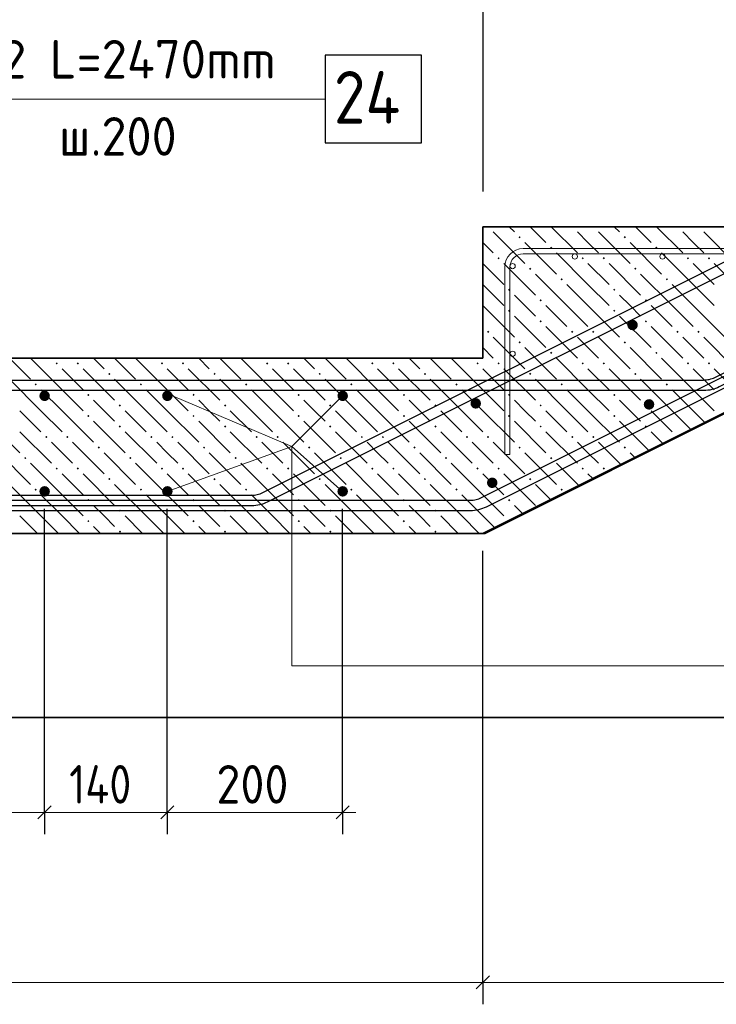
# Model space of a CAD drawing. Header units: millimetres. Extents: x 0 to 21000, y -5 to 14850.
# Tile 9 of 28: x 5296 to 7283, y 6385 to 9193. Entities that reach past the tile are written whole.
import ezdxf

# ---------------------------------------------------------------- set-up
doc = ezdxf.new("R2010")
doc.units = ezdxf.units.MM
for name, color, linetype, lineweight in [('Standard', 7, 'Continuous', 25), ('Лестница', 7, 'Continuous', 25), ('Обрамление П-обр. равн.', 7, 'Continuous', 25), ('Обрамление проемов стержнями', 7, 'Continuous', 25), ('Позиционная метка линия выноска', 7, 'Continuous', 13), ('Размерная линия_ общее', 7, 'Continuous', 13), ('Фоновоя арматура Х1', 7, 'Continuous', 25)]:
    doc.layers.add(name, color=color, linetype=linetype, lineweight=lineweight)
doc.layers.add('ЖБ Лестница', color=7, linetype='Continuous', lineweight=25, true_color=0xe0e0ff)
doc.styles.add('ISOCPEUR', font='txt')

msp = doc.modelspace()

# ---------------------------------------------------------------- hatches: boundary and pattern name
at = {"linetype": 'Continuous', "lineweight": 25, "transparency": 33554687}
for points in [[(5732.3, 8120.3), (5731.1, 8126), (5727.9, 8130.9), (5723, 8134.2), (5717.3, 8135.3), (5711.5, 8134.2), (5706.7, 8130.9), (5703.4, 8126), (5702.3, 8120.3), (5703.4, 8114.6), (5706.7, 8109.7), (5711.5, 8106.5), (5717.3, 8105.3), (5723, 8106.5), (5727.9, 8109.7), (5731.1, 8114.6)], [(6232.3, 8120.3), (6231.1, 8126), (6227.9, 8130.9), (6223, 8134.2), (6217.3, 8135.3), (6211.5, 8134.2), (6206.7, 8130.9), (6203.4, 8126), (6202.3, 8120.3), (6203.4, 8114.6), (6206.7, 8109.7), (6211.5, 8106.5), (6217.3, 8105.3), (6223, 8106.5), (6227.9, 8109.7), (6231.1, 8114.6)], [(5732.3, 7847.8), (5731.1, 7853.5), (5727.9, 7858.4), (5723, 7861.7), (5717.3, 7862.8), (5711.5, 7861.7), (5706.7, 7858.4), (5703.4, 7853.5), (5702.3, 7847.8), (5703.4, 7842.1), (5706.7, 7837.2), (5711.5, 7834), (5717.3, 7832.8), (5723, 7834), (5727.9, 7837.2), (5731.1, 7842.1)], [(6232.3, 7847.8), (6231.1, 7853.5), (6227.9, 7858.4), (6223, 7861.7), (6217.3, 7862.8), (6211.5, 7861.7), (6206.7, 7858.4), (6203.4, 7853.5), (6202.3, 7847.8), (6203.4, 7842.1), (6206.7, 7837.2), (6211.5, 7834), (6217.3, 7832.8), (6223, 7834), (6227.9, 7837.2), (6231.1, 7842.1)]]:
    msp.add_hatch(color=7, dxfattribs=at).paths.add_polyline_path(points)
at = {"layer": 'ЖБ Лестница', "linetype": 'Continuous', "lineweight": 18, "transparency": 33554687}
for points in [[(6628.6, 8602.8), (6635.1, 8602.8), (6631.8, 8599.6)], [(6868.6, 8602.8), (6875.1, 8602.8), (6871.8, 8599.6)], [(6928.6, 8602.8), (6935.1, 8602.8), (6931.8, 8599.6)], [(7168.6, 8602.8), (7175.1, 8602.8), (7171.8, 8599.6)], [(7228.6, 8602.8), (7235.1, 8602.8), (7231.8, 8599.6)], [(6718.6, 8572.8), (6721.8, 8576.1), (6725.1, 8572.8), (6721.8, 8569.6)], [(7018.6, 8572.8), (7021.8, 8576.1), (7025.1, 8572.8), (7021.8, 8569.6)], [(6808.6, 8542.8), (6811.8, 8546.1), (6815.1, 8542.8), (6811.8, 8539.6)], [(7108.6, 8542.8), (7111.8, 8546.1), (7115.1, 8542.8), (7111.8, 8539.6)], [(6658.6, 8512.8), (6661.8, 8516.1), (6665.1, 8512.8), (6661.8, 8509.6)], [(6898.6, 8512.8), (6901.8, 8516.1), (6905.1, 8512.8), (6901.8, 8509.6)], [(6958.6, 8512.8), (6961.8, 8516.1), (6965.1, 8512.8), (6961.8, 8509.6)], [(7198.6, 8512.8), (7201.8, 8516.1), (7205.1, 8512.8), (7201.8, 8509.6)], [(7258.6, 8512.8), (7261.8, 8516.1), (7265.1, 8512.8), (7261.8, 8509.6)], [(6748.6, 8482.8), (6751.8, 8486.1), (6755.1, 8482.8), (6751.8, 8479.6)], [(7048.6, 8482.8), (7051.8, 8486.1), (7055.1, 8482.8), (7051.8, 8479.6)], [(6838.6, 8452.8), (6841.8, 8456.1), (6845.1, 8452.8), (6841.8, 8449.6)], [(7138.6, 8452.8), (7141.8, 8456.1), (7145.1, 8452.8), (7141.8, 8449.6)], [(6688.6, 8422.8), (6691.8, 8426.1), (6695.1, 8422.8), (6691.8, 8419.6)], [(6988.6, 8422.8), (6991.8, 8426.1), (6995.1, 8422.8), (6991.8, 8419.6)], [(6778.6, 8392.8), (6781.8, 8396.1), (6785.1, 8392.8), (6781.8, 8389.6)], [(7078.6, 8392.8), (7081.8, 8396.1), (7085.1, 8392.8), (7081.8, 8389.6)], [(6688.6, 8362.8), (6691.8, 8366.1), (6695.1, 8362.8), (6691.8, 8359.6)], [(6988.6, 8362.8), (6991.8, 8366.1), (6995.1, 8362.8), (6991.8, 8359.6)], [(6778.6, 8332.8), (6781.8, 8336.1), (6785.1, 8332.8), (6781.8, 8329.6)], [(7078.6, 8332.8), (7081.8, 8336.1), (7085.1, 8332.8), (7081.8, 8329.6)], [(6628.6, 8302.8), (6631.8, 8306.1), (6635.1, 8302.8), (6631.8, 8299.6)], [(6868.6, 8302.8), (6871.8, 8306.1), (6875.1, 8302.8), (6871.8, 8299.6)], [(6928.6, 8302.8), (6931.8, 8306.1), (6935.1, 8302.8), (6931.8, 8299.6)], [(7168.6, 8302.8), (7171.8, 8306.1), (7175.1, 8302.8), (7171.8, 8299.6)], [(7228.6, 8302.8), (7231.8, 8306.1), (7235.1, 8302.8), (7231.8, 8299.6)], [(6718.6, 8272.8), (6721.8, 8276.1), (6725.1, 8272.8), (6721.8, 8269.6)], [(7018.6, 8272.8), (7021.8, 8276.1), (7025.1, 8272.8), (7021.8, 8269.6)], [(6808.6, 8242.8), (6811.8, 8246.1), (6815.1, 8242.8), (6811.8, 8239.6)], [(7108.6, 8242.8), (7111.8, 8246.1), (7115.1, 8242.8), (7111.8, 8239.6)], [(5398.6, 8212.8), (5401.8, 8216.1), (5405.1, 8212.8), (5401.8, 8209.6)], [(5458.6, 8212.8), (5461.8, 8216.1), (5465.1, 8212.8), (5461.8, 8209.6)], [(5698.6, 8212.8), (5701.8, 8216.1), (5705.1, 8212.8), (5701.8, 8209.6)], [(5758.6, 8212.8), (5761.8, 8216.1), (5765.1, 8212.8), (5761.8, 8209.6)], [(5998.6, 8212.8), (6001.8, 8216.1), (6005.1, 8212.8), (6001.8, 8209.6)], [(6058.6, 8212.8), (6061.8, 8216.1), (6065.1, 8212.8), (6061.8, 8209.6)], [(6298.6, 8212.8), (6301.8, 8216.1), (6305.1, 8212.8), (6301.8, 8209.6)], [(6358.6, 8212.8), (6361.8, 8216.1), (6365.1, 8212.8), (6361.8, 8209.6)], [(6598.6, 8212.8), (6601.8, 8216.1), (6605.1, 8212.8), (6601.8, 8209.6)], [(6658.6, 8212.8), (6661.8, 8216.1), (6665.1, 8212.8), (6661.8, 8209.6)], [(6898.6, 8212.8), (6901.8, 8216.1), (6905.1, 8212.8), (6901.8, 8209.6)], [(6958.6, 8212.8), (6961.8, 8216.1), (6965.1, 8212.8), (6961.8, 8209.6)], [(7198.6, 8212.8), (7201.8, 8216.1), (7205.1, 8212.8), (7201.8, 8209.6)], [(7258.6, 8212.8), (7261.8, 8216.1), (7265.1, 8212.8), (7261.8, 8209.6)], [(5548.6, 8182.8), (5551.8, 8186.1), (5555.1, 8182.8), (5551.8, 8179.6)], [(5848.6, 8182.8), (5851.8, 8186.1), (5855.1, 8182.8), (5851.8, 8179.6)], [(6148.6, 8182.8), (6151.8, 8186.1), (6155.1, 8182.8), (6151.8, 8179.6)], [(6448.6, 8182.8), (6451.8, 8186.1), (6455.1, 8182.8), (6451.8, 8179.6)], [(6748.6, 8182.8), (6751.8, 8186.1), (6755.1, 8182.8), (6751.8, 8179.6)], [(7048.6, 8182.8), (7051.8, 8186.1), (7055.1, 8182.8), (7051.8, 8179.6)], [(5338.6, 8152.8), (5341.8, 8156.1), (5345.1, 8152.8), (5341.8, 8149.6)], [(5638.6, 8152.8), (5641.8, 8156.1), (5645.1, 8152.8), (5641.8, 8149.6)], [(5938.6, 8152.8), (5941.8, 8156.1), (5945.1, 8152.8), (5941.8, 8149.6)], [(6238.6, 8152.8), (6241.8, 8156.1), (6245.1, 8152.8), (6241.8, 8149.6)], [(6538.6, 8152.8), (6541.8, 8156.1), (6545.1, 8152.8), (6541.8, 8149.6)], [(6838.6, 8152.8), (6841.8, 8156.1), (6845.1, 8152.8), (6841.8, 8149.6)], [(7138.6, 8152.8), (7141.8, 8156.1), (7145.1, 8152.8), (7141.8, 8149.6)], [(5488.6, 8122.8), (5491.8, 8126.1), (5495.1, 8122.8), (5491.8, 8119.6)], [(5788.6, 8122.8), (5791.8, 8126.1), (5795.1, 8122.8), (5791.8, 8119.6)], [(6088.6, 8122.8), (6091.8, 8126.1), (6095.1, 8122.8), (6091.8, 8119.6)], [(6388.6, 8122.8), (6391.8, 8126.1), (6395.1, 8122.8), (6391.8, 8119.6)], [(6688.6, 8122.8), (6691.8, 8126.1), (6695.1, 8122.8), (6691.8, 8119.6)], [(6988.6, 8122.8), (6991.8, 8126.1), (6995.1, 8122.8), (6991.8, 8119.6)], [(5578.6, 8092.8), (5581.8, 8096.1), (5585.1, 8092.8), (5581.8, 8089.6)], [(5878.6, 8092.8), (5881.8, 8096.1), (5885.1, 8092.8), (5881.8, 8089.6)], [(6178.6, 8092.8), (6181.8, 8096.1), (6185.1, 8092.8), (6181.8, 8089.6)], [(6478.6, 8092.8), (6481.8, 8096.1), (6485.1, 8092.8), (6481.8, 8089.6)], [(6778.6, 8092.8), (6781.8, 8096.1), (6785.1, 8092.8), (6781.8, 8089.6)], [(7078.6, 8092.8), (7081.8, 8096.1), (7085.1, 8092.8), (7081.8, 8089.6)], [(5488.6, 8062.8), (5491.8, 8066.1), (5495.1, 8062.8), (5491.8, 8059.6)], [(5788.6, 8062.8), (5791.8, 8066.1), (5795.1, 8062.8), (5791.8, 8059.6)], [(6088.6, 8062.8), (6091.8, 8066.1), (6095.1, 8062.8), (6091.8, 8059.6)], [(6388.6, 8062.8), (6391.8, 8066.1), (6395.1, 8062.8), (6391.8, 8059.6)], [(6688.6, 8062.8), (6691.8, 8066.1), (6695.1, 8062.8), (6691.8, 8059.6)], [(6988.6, 8062.8), (6991.8, 8066.1), (6995.1, 8062.8), (6991.8, 8059.6)], [(5578.6, 8032.8), (5581.8, 8036.1), (5585.1, 8032.8), (5581.8, 8029.6)], [(5878.6, 8032.8), (5881.8, 8036.1), (5885.1, 8032.8), (5881.8, 8029.6)], [(6178.6, 8032.8), (6181.8, 8036.1), (6185.1, 8032.8), (6181.8, 8029.6)], [(6478.6, 8032.8), (6481.8, 8036.1), (6485.1, 8032.8), (6481.8, 8029.6)], [(6778.6, 8032.8), (6781.8, 8036.1), (6785.1, 8032.8), (6781.8, 8029.6)], [(7078.6, 8032.8), (7081.8, 8036.1), (7085.1, 8032.8), (7081.8, 8029.6)], [(5368.6, 8002.8), (5371.8, 8006.1), (5375.1, 8002.8), (5371.8, 7999.6)], [(5428.6, 8002.8), (5431.8, 8006.1), (5435.1, 8002.8), (5431.8, 7999.6)], [(5668.6, 8002.8), (5671.8, 8006.1), (5675.1, 8002.8), (5671.8, 7999.6)], [(5728.6, 8002.8), (5731.8, 8006.1), (5735.1, 8002.8), (5731.8, 7999.6)], [(5968.6, 8002.8), (5971.8, 8006.1), (5975.1, 8002.8), (5971.8, 7999.6)], [(6028.6, 8002.8), (6031.8, 8006.1), (6035.1, 8002.8), (6031.8, 7999.6)], [(6268.6, 8002.8), (6271.8, 8006.1), (6275.1, 8002.8), (6271.8, 7999.6)], [(6328.6, 8002.8), (6331.8, 8006.1), (6335.1, 8002.8), (6331.8, 7999.6)], [(6568.6, 8002.8), (6571.8, 8006.1), (6575.1, 8002.8), (6571.8, 7999.6)], [(6628.6, 8002.8), (6631.8, 8006.1), (6635.1, 8002.8), (6631.8, 7999.6)], [(6868.6, 8002.8), (6871.8, 8006.1), (6875.1, 8002.8), (6871.8, 7999.6)], [(6928.6, 8002.8), (6931.8, 8006.1), (6935.1, 8002.8), (6931.8, 7999.6)], [(7170.3, 8004.6), (7171.8, 8006.1), (7172.3, 8005.6)], [(5518.6, 7972.8), (5521.8, 7976.1), (5525.1, 7972.8), (5521.8, 7969.6)], [(5818.6, 7972.8), (5821.8, 7976.1), (5825.1, 7972.8), (5821.8, 7969.6)], [(6118.6, 7972.8), (6121.8, 7976.1), (6125.1, 7972.8), (6121.8, 7969.6)], [(6418.6, 7972.8), (6421.8, 7976.1), (6425.1, 7972.8), (6421.8, 7969.6)], [(6718.6, 7972.8), (6721.8, 7976.1), (6725.1, 7972.8), (6721.8, 7969.6)], [(7018.6, 7972.8), (7021.8, 7976.1), (7025.1, 7972.8), (7021.8, 7969.6)], [(5308.6, 7942.8), (5311.8, 7946.1), (5315.1, 7942.8), (5311.8, 7939.6)], [(5608.6, 7942.8), (5611.8, 7946.1), (5615.1, 7942.8), (5611.8, 7939.6)], [(5908.6, 7942.8), (5911.8, 7946.1), (5915.1, 7942.8), (5911.8, 7939.6)], [(6208.6, 7942.8), (6211.8, 7946.1), (6215.1, 7942.8), (6211.8, 7939.6)], [(6508.6, 7942.8), (6511.8, 7946.1), (6515.1, 7942.8), (6511.8, 7939.6)], [(6808.6, 7942.8), (6811.8, 7946.1), (6815.1, 7942.8), (6811.8, 7939.6)], [(5398.6, 7912.8), (5401.8, 7916.1), (5405.1, 7912.8), (5401.8, 7909.6)], [(5458.6, 7912.8), (5461.8, 7916.1), (5465.1, 7912.8), (5461.8, 7909.6)], [(5698.6, 7912.8), (5701.8, 7916.1), (5705.1, 7912.8), (5701.8, 7909.6)], [(5758.6, 7912.8), (5761.8, 7916.1), (5765.1, 7912.8), (5761.8, 7909.6)], [(5998.6, 7912.8), (6001.8, 7916.1), (6005.1, 7912.8), (6001.8, 7909.6)], [(6058.6, 7912.8), (6061.8, 7916.1), (6065.1, 7912.8), (6061.8, 7909.6)], [(6298.6, 7912.8), (6301.8, 7916.1), (6305.1, 7912.8), (6301.8, 7909.6)], [(6358.6, 7912.8), (6361.8, 7916.1), (6365.1, 7912.8), (6361.8, 7909.6)], [(6598.6, 7912.8), (6601.8, 7916.1), (6605.1, 7912.8), (6601.8, 7909.6)], [(6658.6, 7912.8), (6661.8, 7916.1), (6665.1, 7912.8), (6661.8, 7909.6)], [(6898.6, 7912.8), (6901.8, 7916.1), (6905.1, 7912.8), (6901.8, 7909.6)], [(6958.6, 7912.8), (6961.8, 7916.1), (6965.1, 7912.8), (6961.8, 7909.6)], [(5548.6, 7882.8), (5551.8, 7886.1), (5555.1, 7882.8), (5551.8, 7879.6)], [(5848.6, 7882.8), (5851.8, 7886.1), (5855.1, 7882.8), (5851.8, 7879.6)], [(6148.6, 7882.8), (6151.8, 7886.1), (6155.1, 7882.8), (6151.8, 7879.6)], [(6448.6, 7882.8), (6451.8, 7886.1), (6455.1, 7882.8), (6451.8, 7879.6)], [(6748.6, 7882.8), (6751.8, 7886.1), (6755.1, 7882.8), (6751.8, 7879.6)], [(5338.6, 7852.8), (5341.8, 7856.1), (5345.1, 7852.8), (5341.8, 7849.6)], [(5638.6, 7852.8), (5641.8, 7856.1), (5645.1, 7852.8), (5641.8, 7849.6)], [(5938.6, 7852.8), (5941.8, 7856.1), (5945.1, 7852.8), (5941.8, 7849.6)], [(6238.6, 7852.8), (6241.8, 7856.1), (6245.1, 7852.8), (6241.8, 7849.6)], [(6538.6, 7852.8), (6541.8, 7856.1), (6545.1, 7852.8), (6541.8, 7849.6)], [(6838.6, 7852.8), (6841.8, 7856.1), (6845.1, 7852.8), (6841.8, 7849.6)], [(5488.6, 7822.8), (5491.8, 7826.1), (5495.1, 7822.8), (5491.8, 7819.6)], [(5788.6, 7822.8), (5791.8, 7826.1), (5795.1, 7822.8), (5791.8, 7819.6)], [(6088.6, 7822.8), (6091.8, 7826.1), (6095.1, 7822.8), (6091.8, 7819.6)], [(6388.6, 7822.8), (6391.8, 7826.1), (6395.1, 7822.8), (6391.8, 7819.6)], [(6688.6, 7822.8), (6691.8, 7826.1), (6695.1, 7822.8), (6691.8, 7819.6)], [(5578.6, 7792.8), (5581.8, 7796.1), (5585.1, 7792.8), (5581.8, 7789.6)], [(5878.6, 7792.8), (5881.8, 7796.1), (5885.1, 7792.8), (5881.8, 7789.6)], [(6178.6, 7792.8), (6181.8, 7796.1), (6185.1, 7792.8), (6181.8, 7789.6)], [(6478.6, 7792.8), (6481.8, 7796.1), (6485.1, 7792.8), (6481.8, 7789.6)], [(5488.6, 7762.8), (5491.8, 7766.1), (5495.1, 7762.8), (5491.8, 7759.6)], [(5788.6, 7762.8), (5791.8, 7766.1), (5795.1, 7762.8), (5791.8, 7759.6)], [(6088.6, 7762.8), (6091.8, 7766.1), (6095.1, 7762.8), (6091.8, 7759.6)], [(6388.6, 7762.8), (6391.8, 7766.1), (6395.1, 7762.8), (6391.8, 7759.6)], [(6690.3, 7764.6), (6691.8, 7766.1), (6692.3, 7765.6)], [(5578.6, 7732.8), (5581.8, 7736.1), (5585.1, 7732.8), (5581.8, 7729.6)], [(5878.6, 7732.8), (5881.8, 7736.1), (5885.1, 7732.8), (5881.8, 7729.6)], [(6178.6, 7732.8), (6181.8, 7736.1), (6185.1, 7732.8), (6181.8, 7729.6)], [(6478.6, 7732.8), (6481.8, 7736.1), (6485.1, 7732.8), (6481.8, 7729.6)]]:
    msp.add_hatch(color=7, dxfattribs=at).paths.add_polyline_path(points, flags=16)
at = {"layer": 'Фоновоя арматура Х1', "linetype": 'Continuous', "lineweight": 35, "transparency": 33554687}
for points in [[(7058.9, 8322.4), (7057.7, 8328.1), (7054.5, 8333), (7049.6, 8336.2), (7043.9, 8337.4), (7038.1, 8336.2), (7033.3, 8333), (7030, 8328.1), (7028.9, 8322.4), (7030, 8316.7), (7033.3, 8311.8), (7038.1, 8308.5), (7043.9, 8307.4), (7049.6, 8308.5), (7054.5, 8311.8), (7057.7, 8316.7)], [(5382.2, 8120.3), (5381.1, 8126), (5377.8, 8130.9), (5373, 8134.2), (5367.2, 8135.3), (5361.5, 8134.2), (5356.6, 8130.9), (5353.4, 8126), (5352.2, 8120.3), (5353.4, 8114.6), (5356.6, 8109.7), (5361.5, 8106.5), (5367.2, 8105.3), (5373, 8106.5), (5377.8, 8109.7), (5381.1, 8114.6)], [(6611.7, 8098.8), (6610.5, 8104.5), (6607.3, 8109.4), (6602.4, 8112.6), (6596.7, 8113.8), (6590.9, 8112.6), (6586.1, 8109.4), (6582.8, 8104.5), (6581.7, 8098.8), (6582.8, 8093), (6586.1, 8088.2), (6590.9, 8084.9), (6596.7, 8083.8), (6602.4, 8084.9), (6607.3, 8088.2), (6610.5, 8093)], [(7105.9, 8095.9), (7104.8, 8101.6), (7101.5, 8106.5), (7096.6, 8109.8), (7090.9, 8110.9), (7085.2, 8109.8), (7080.3, 8106.5), (7077, 8101.6), (7075.9, 8095.9), (7077, 8090.2), (7080.3, 8085.3), (7085.2, 8082), (7090.9, 8080.9), (7096.6, 8082), (7101.5, 8085.3), (7104.8, 8090.2)], [(6658.7, 7872.3), (6657.5, 7878), (6654.3, 7882.9), (6649.4, 7886.1), (6643.7, 7887.3), (6637.9, 7886.1), (6633.1, 7882.9), (6629.8, 7878), (6628.7, 7872.3), (6629.8, 7866.6), (6633.1, 7861.7), (6637.9, 7858.4), (6643.7, 7857.3), (6649.4, 7858.4), (6654.3, 7861.7), (6657.5, 7866.6)], [(5382.2, 7847.8), (5381.1, 7853.5), (5377.8, 7858.4), (5373, 7861.7), (5367.2, 7862.8), (5361.5, 7861.7), (5356.6, 7858.4), (5353.4, 7853.5), (5352.2, 7847.8), (5353.4, 7842.1), (5356.6, 7837.2), (5361.5, 7834), (5367.2, 7832.8), (5373, 7834), (5377.8, 7837.2), (5381.1, 7842.1)]]:
    msp.add_hatch(color=7, dxfattribs=at).paths.add_polyline_path(points)

# ---------------------------------------------------------------- linework, layer by layer
at = {"color": 7, "linetype": 'Continuous', "lineweight": 25, "transparency": 33554687}
for points in [[(14263.2, 11947.6), (6002, 7817), (5996.9, 7814.7), (5991.5, 7812.6), (5986, 7810.8), (5980.5, 7809.4), (5974.9, 7808.2), (5969.2, 7807.3), (5963.5, 7806.8), (5957.9, 7806.6), (4725.1, 7806.6), (4725.1, 7836.6), (5957.2, 7836.6), (5961.4, 7836.7), (5965.5, 7837.1), (5969.6, 7837.7), (5973.6, 7838.6), (5977.6, 7839.6), (5981.5, 7840.9), (5985.3, 7842.4), (5989.2, 7844.1), (14250.3, 11974.7)], [(2344.3, 7822.4), (6581.4, 7822.4), (6585.6, 7822.6), (6589.7, 7823), (6593.8, 7823.6), (6597.8, 7824.4), (6601.7, 7825.5), (6605.7, 7826.8), (6609.5, 7828.2), (6613.3, 7830), (14877.6, 11962.1)], [(14890.4, 11935), (6626.2, 7802.9), (6621.1, 7800.5), (6615.7, 7798.5), (6610.2, 7796.7), (6604.7, 7795.2), (6599.1, 7794.1), (6593.4, 7793.2), (6587.6, 7792.7), (6582, 7792.4), (2344.3, 7792.4), (2344.3, 7822.4)]]:
    msp.add_lwpolyline(points, dxfattribs=at)
at = {"layer": 'Standard', "color": 254, "linetype": 'Continuous', "lineweight": 35, "true_color": 0xc4c4ff, "transparency": 33554687}
msp.add_lwpolyline([(1510.8, 7202.8), (19389.1, 7202.8), (19389.1, 12608.7), (1510.8, 12608.7), (1510.8, 7202.8)], dxfattribs=at)
at = {"layer": 'ЖБ Лестница', "color": 7, "linetype": 'Continuous', "lineweight": 35, "transparency": 33554687}
for p, q in [((6616.8, 7727.8), (14316.8, 11577.8)), ((6616.8, 8602.8), (6616.8, 8227.8)), ((7366.8, 8602.8), (6616.8, 8602.8)), ((6616.8, 8227.8), (2742.2, 8227.8)), ((2742.2, 7727.8), (6616.8, 7727.8))]:
    msp.add_line(p, q, dxfattribs=at)
at = {"layer": 'ЖБ Лестница', "color": 9, "linetype": 'Continuous', "lineweight": 18, "true_color": 0xc7c7c7, "transparency": 33554687}
for p, q in [((6691.8, 8602.8), (6706.8, 8587.8)), ((6751.8, 8602.8), (6796.8, 8557.8)), ((6811.8, 8602.8), (6886.8, 8527.8)), ((6991.8, 8602.8), (7006.8, 8587.8)), ((7051.8, 8602.8), (7096.8, 8557.8)), ((7111.8, 8602.8), (7186.8, 8527.8)), ((6646.8, 8587.8), (6736.8, 8497.8)), ((6916.8, 8557.8), (6886.8, 8587.8)), ((6946.8, 8587.8), (7036.8, 8497.8)), ((7216.8, 8557.8), (7186.8, 8587.8)), ((7246.8, 8587.8), (7336.8, 8497.8)), ((6646.8, 8527.8), (6616.8, 8557.8)), ((6616.8, 8557.8), (6616.8, 8557.8)), ((6736.8, 8557.8), (6826.8, 8467.8)), ((6946.8, 8527.8), (6916.8, 8557.8)), ((7036.8, 8557.8), (7126.8, 8467.8)), ((7246.8, 8527.8), (7216.8, 8557.8)), ((6916.8, 8437.8), (6826.8, 8527.8)), ((7216.8, 8437.8), (7126.8, 8527.8)), ((6616.8, 8497.8), (6676.8, 8437.8)), ((6676.8, 8497.8), (6766.8, 8407.8)), ((6916.8, 8497.8), (6976.8, 8437.8)), ((6976.8, 8497.8), (7066.8, 8407.8)), ((7216.8, 8497.8), (7276.8, 8437.8)), ((7276.8, 8497.8), (7366.8, 8407.8)), ((6856.8, 8377.8), (6766.8, 8467.8)), ((7156.8, 8377.8), (7066.8, 8467.8)), ((6616.8, 8437.8), (6616.8, 8437.8)), ((6616.8, 8437.8), (6676.8, 8377.8)), ((6856.8, 8437.8), (6916.8, 8377.8)), ((6916.8, 8437.8), (6976.8, 8377.8)), ((7156.8, 8437.8), (7216.8, 8377.8)), ((7216.8, 8437.8), (7276.8, 8377.8)), ((6736.8, 8377.8), (6706.8, 8407.8)), ((7036.8, 8377.8), (7006.8, 8407.8)), ((6616.8, 8377.8), (6706.8, 8287.8)), ((6616.8, 8377.8), (6616.8, 8377.8)), ((6766.8, 8347.8), (6736.8, 8377.8)), ((6796.8, 8377.8), (6856.8, 8317.8)), ((6856.8, 8377.8), (6916.8, 8317.8)), ((6916.8, 8377.8), (7006.8, 8287.8)), ((7066.8, 8347.8), (7036.8, 8377.8)), ((7096.8, 8377.8), (7156.8, 8317.8)), ((7156.8, 8377.8), (7216.8, 8317.8)), ((7216.8, 8377.8), (7306.8, 8287.8)), ((6706.8, 8347.8), (6796.8, 8257.8)), ((7006.8, 8347.8), (7096.8, 8257.8)), ((6616.8, 8317.8), (6616.8, 8317.8)), ((6796.8, 8317.8), (6886.8, 8227.8)), ((7096.8, 8317.8), (7186.8, 8227.8)), ((6646.8, 8287.8), (6736.8, 8197.8)), ((6916.8, 8257.8), (6886.8, 8287.8)), ((6946.8, 8287.8), (7036.8, 8197.8)), ((7216.8, 8257.8), (7186.8, 8287.8)), ((7246.8, 8287.8), (7336.8, 8197.8)), ((6646.8, 8227.8), (6616.8, 8257.8)), ((6616.8, 8257.8), (6616.8, 8257.8)), ((6736.8, 8257.8), (6826.8, 8167.8)), ((6946.8, 8227.8), (6916.8, 8257.8)), ((7036.8, 8257.8), (7126.8, 8167.8)), ((7246.8, 8227.8), (7216.8, 8257.8)), ((5266.8, 8227.8), (5326.8, 8167.8)), ((5416.8, 8137.8), (5326.8, 8227.8)), ((5386.8, 8227.8), (5386.8, 8227.8)), ((5446.8, 8227.8), (5446.8, 8227.8)), ((5506.8, 8227.8), (5536.8, 8197.8)), ((5566.8, 8227.8), (5626.8, 8167.8)), ((5716.8, 8137.8), (5626.8, 8227.8)), ((5686.8, 8227.8), (5686.8, 8227.8)), ((5746.8, 8227.8), (5746.8, 8227.8)), ((5806.8, 8227.8), (5836.8, 8197.8)), ((5866.8, 8227.8), (5926.8, 8167.8)), ((6016.8, 8137.8), (5926.8, 8227.8)), ((5986.8, 8227.8), (5986.8, 8227.8)), ((6046.8, 8227.8), (6046.8, 8227.8)), ((6106.8, 8227.8), (6136.8, 8197.8)), ((6166.8, 8227.8), (6226.8, 8167.8)), ((6316.8, 8137.8), (6226.8, 8227.8)), ((6286.8, 8227.8), (6286.8, 8227.8)), ((6346.8, 8227.8), (6346.8, 8227.8)), ((6406.8, 8227.8), (6436.8, 8197.8)), ((6466.8, 8227.8), (6526.8, 8167.8)), ((6616.8, 8137.8), (6526.8, 8227.8)), ((6586.8, 8227.8), (6586.8, 8227.8)), ((6916.8, 8137.8), (6826.8, 8227.8)), ((7216.8, 8137.8), (7126.8, 8227.8)), ((5416.8, 8197.8), (5476.8, 8137.8)), ((5476.8, 8197.8), (5566.8, 8107.8)), ((5716.8, 8197.8), (5776.8, 8137.8)), ((5776.8, 8197.8), (5866.8, 8107.8)), ((6016.8, 8197.8), (6076.8, 8137.8)), ((6076.8, 8197.8), (6166.8, 8107.8)), ((6316.8, 8197.8), (6376.8, 8137.8)), ((6376.8, 8197.8), (6466.8, 8107.8)), ((6616.8, 8197.8), (6676.8, 8137.8)), ((6676.8, 8197.8), (6766.8, 8107.8)), ((6916.8, 8197.8), (6976.8, 8137.8)), ((6976.8, 8197.8), (7066.8, 8107.8)), ((7216.8, 8197.8), (7276.8, 8137.8)), ((7276.8, 8197.8), (7366.8, 8107.8)), ((5356.8, 8077.8), (5266.8, 8167.8)), ((5656.8, 8077.8), (5566.8, 8167.8)), ((5956.8, 8077.8), (5866.8, 8167.8)), ((6256.8, 8077.8), (6166.8, 8167.8)), ((6556.8, 8077.8), (6466.8, 8167.8)), ((6856.8, 8077.8), (6766.8, 8167.8)), ((7156.8, 8077.8), (7066.8, 8167.8)), ((5356.8, 8137.8), (5416.8, 8077.8)), ((5416.8, 8137.8), (5476.8, 8077.8)), ((5656.8, 8137.8), (5716.8, 8077.8)), ((5716.8, 8137.8), (5776.8, 8077.8)), ((5956.8, 8137.8), (6016.8, 8077.8)), ((6016.8, 8137.8), (6076.8, 8077.8)), ((6256.8, 8137.8), (6316.8, 8077.8)), ((6316.8, 8137.8), (6376.8, 8077.8)), ((6556.8, 8137.8), (6616.8, 8077.8)), ((6616.8, 8137.8), (6676.8, 8077.8)), ((6856.8, 8137.8), (6916.8, 8077.8)), ((6916.8, 8137.8), (6976.8, 8077.8)), ((7156.8, 8137.8), (7216.8, 8077.8)), ((7216.8, 8137.8), (7276.8, 8077.8)), ((5536.8, 8077.8), (5506.8, 8107.8)), ((5836.8, 8077.8), (5806.8, 8107.8)), ((6136.8, 8077.8), (6106.8, 8107.8)), ((6436.8, 8077.8), (6406.8, 8107.8)), ((6736.8, 8077.8), (6706.8, 8107.8)), ((7036.8, 8077.8), (7006.8, 8107.8)), ((5296.8, 8077.8), (5356.8, 8017.8)), ((5356.8, 8077.8), (5416.8, 8017.8)), ((5416.8, 8077.8), (5506.8, 7987.8)), ((5566.8, 8047.8), (5536.8, 8077.8)), ((5596.8, 8077.8), (5656.8, 8017.8)), ((5656.8, 8077.8), (5716.8, 8017.8)), ((5716.8, 8077.8), (5806.8, 7987.8)), ((5866.8, 8047.8), (5836.8, 8077.8)), ((5896.8, 8077.8), (5956.8, 8017.8)), ((5956.8, 8077.8), (6016.8, 8017.8)), ((6016.8, 8077.8), (6106.8, 7987.8)), ((6166.8, 8047.8), (6136.8, 8077.8)), ((6196.8, 8077.8), (6256.8, 8017.8)), ((6256.8, 8077.8), (6316.8, 8017.8)), ((6316.8, 8077.8), (6406.8, 7987.8)), ((6466.8, 8047.8), (6436.8, 8077.8)), ((6496.8, 8077.8), (6556.8, 8017.8)), ((6556.8, 8077.8), (6616.8, 8017.8)), ((6616.8, 8077.8), (6706.8, 7987.8)), ((6766.8, 8047.8), (6736.8, 8077.8)), ((6796.8, 8077.8), (6856.8, 8017.8)), ((6856.8, 8077.8), (6916.8, 8017.8)), ((6916.8, 8077.8), (7006.8, 7987.8)), ((7066.8, 8047.8), (7036.8, 8077.8)), ((7096.8, 8077.8), (7156.8, 8017.8)), ((7156.8, 8077.8), (7210.2, 8024.5)), ((7216.8, 8077.8), (7250.2, 8044.5)), ((5206.8, 8047.8), (5296.8, 7957.8)), ((5506.8, 8047.8), (5596.8, 7957.8)), ((5806.8, 8047.8), (5896.8, 7957.8)), ((6106.8, 8047.8), (6196.8, 7957.8)), ((6406.8, 8047.8), (6496.8, 7957.8)), ((6706.8, 8047.8), (6796.8, 7957.8)), ((7006.8, 8047.8), (7090.2, 7964.5)), ((5296.8, 8017.8), (5386.8, 7927.8)), ((5596.8, 8017.8), (5686.8, 7927.8)), ((5896.8, 8017.8), (5986.8, 7927.8)), ((6196.8, 8017.8), (6286.8, 7927.8)), ((6496.8, 8017.8), (6586.8, 7927.8)), ((6796.8, 8017.8), (6886.8, 7927.8)), ((7096.8, 8017.8), (7130.2, 7984.5)), ((5416.8, 7957.8), (5386.8, 7987.8)), ((5446.8, 7987.8), (5536.8, 7897.8)), ((5716.8, 7957.8), (5686.8, 7987.8)), ((5746.8, 7987.8), (5836.8, 7897.8)), ((6016.8, 7957.8), (5986.8, 7987.8)), ((6046.8, 7987.8), (6136.8, 7897.8)), ((6316.8, 7957.8), (6286.8, 7987.8)), ((6346.8, 7987.8), (6436.8, 7897.8)), ((6616.8, 7957.8), (6586.8, 7987.8)), ((6646.8, 7987.8), (6736.8, 7897.8)), ((6916.8, 7957.8), (6886.8, 7987.8)), ((6946.8, 7987.8), (7010.2, 7924.5)), ((5236.8, 7957.8), (5326.8, 7867.8)), ((5446.8, 7927.8), (5416.8, 7957.8)), ((5536.8, 7957.8), (5626.8, 7867.8)), ((5746.8, 7927.8), (5716.8, 7957.8)), ((5836.8, 7957.8), (5926.8, 7867.8)), ((6046.8, 7927.8), (6016.8, 7957.8)), ((6136.8, 7957.8), (6226.8, 7867.8)), ((6346.8, 7927.8), (6316.8, 7957.8)), ((6436.8, 7957.8), (6526.8, 7867.8)), ((6646.8, 7927.8), (6616.8, 7957.8)), ((6736.8, 7957.8), (6826.8, 7867.8)), ((6946.8, 7927.8), (6916.8, 7957.8)), ((7036.8, 7957.8), (7050.2, 7944.5)), ((5416.8, 7837.8), (5326.8, 7927.8)), ((5716.8, 7837.8), (5626.8, 7927.8)), ((6016.8, 7837.8), (5926.8, 7927.8)), ((6316.8, 7837.8), (6226.8, 7927.8)), ((6616.8, 7837.8), (6526.8, 7927.8)), ((6890.2, 7864.5), (6826.8, 7927.8)), ((5416.8, 7897.8), (5476.8, 7837.8)), ((5476.8, 7897.8), (5566.8, 7807.8)), ((5716.8, 7897.8), (5776.8, 7837.8)), ((5776.8, 7897.8), (5866.8, 7807.8)), ((6016.8, 7897.8), (6076.8, 7837.8)), ((6076.8, 7897.8), (6166.8, 7807.8)), ((6316.8, 7897.8), (6376.8, 7837.8)), ((6376.8, 7897.8), (6466.8, 7807.8)), ((6616.8, 7897.8), (6676.8, 7837.8)), ((6676.8, 7897.8), (6766.8, 7807.8)), ((6916.8, 7897.8), (6930.2, 7884.5)), ((5356.8, 7777.8), (5266.8, 7867.8)), ((5656.8, 7777.8), (5566.8, 7867.8)), ((5956.8, 7777.8), (5866.8, 7867.8)), ((6256.8, 7777.8), (6166.8, 7867.8)), ((6556.8, 7777.8), (6466.8, 7867.8)), ((6810.2, 7824.5), (6766.8, 7867.8)), ((5356.8, 7837.8), (5416.8, 7777.8)), ((5416.8, 7837.8), (5476.8, 7777.8)), ((5656.8, 7837.8), (5716.8, 7777.8)), ((5716.8, 7837.8), (5776.8, 7777.8)), ((5956.8, 7837.8), (6016.8, 7777.8)), ((6016.8, 7837.8), (6076.8, 7777.8)), ((6256.8, 7837.8), (6316.8, 7777.8)), ((6316.8, 7837.8), (6376.8, 7777.8)), ((6556.8, 7837.8), (6616.8, 7777.8)), ((6616.8, 7837.8), (6676.8, 7777.8)), ((5536.8, 7777.8), (5506.8, 7807.8)), ((5836.8, 7777.8), (5806.8, 7807.8)), ((6136.8, 7777.8), (6106.8, 7807.8)), ((6436.8, 7777.8), (6406.8, 7807.8)), ((6730.2, 7784.5), (6706.8, 7807.8)), ((5296.8, 7777.8), (5346.8, 7727.8)), ((5356.8, 7777.8), (5406.8, 7727.8)), ((5416.8, 7777.8), (5466.8, 7727.8)), ((5566.8, 7747.8), (5536.8, 7777.8)), ((5596.8, 7777.8), (5646.8, 7727.8)), ((5656.8, 7777.8), (5706.8, 7727.8)), ((5716.8, 7777.8), (5766.8, 7727.8)), ((5866.8, 7747.8), (5836.8, 7777.8)), ((5896.8, 7777.8), (5946.8, 7727.8)), ((5956.8, 7777.8), (6006.8, 7727.8)), ((6016.8, 7777.8), (6066.8, 7727.8)), ((6166.8, 7747.8), (6136.8, 7777.8)), ((6196.8, 7777.8), (6246.8, 7727.8)), ((6256.8, 7777.8), (6306.8, 7727.8)), ((6316.8, 7777.8), (6366.8, 7727.8)), ((6466.8, 7747.8), (6436.8, 7777.8)), ((6496.8, 7777.8), (6546.8, 7727.8)), ((6556.8, 7777.8), (6606.8, 7727.8)), ((6616.8, 7777.8), (6650.2, 7744.5)), ((5506.8, 7747.8), (5526.8, 7727.8)), ((5806.8, 7747.8), (5826.8, 7727.8)), ((6106.8, 7747.8), (6126.8, 7727.8)), ((6406.8, 7747.8), (6426.8, 7727.8))]:
    msp.add_line(p, q, dxfattribs=at)
at = {"layer": 'Лестница', "color": 7, "linetype": 'Continuous', "lineweight": 25, "transparency": 33554687}
for p, q in [((6623.1, 7727.8), (14323, 11577.8)), ((6616.8, 8602.8), (6616.8, 8227.8)), ((7366.8, 8602.8), (6616.8, 8602.8)), ((6616.8, 8227.8), (2741.8, 8227.8)), ((2741.8, 7727.8), (6623.1, 7727.8))]:
    msp.add_line(p, q, dxfattribs=at)
at = {"layer": 'Обрамление П-обр. равн.', "color": 7, "linetype": 'Continuous', "lineweight": 25, "transparency": 33554687}
msp.add_lwpolyline([(6167, 8841.8), (6442, 8841.8), (6442, 9091.8), (6167, 9091.8), (6167, 8841.8)], dxfattribs=at)
at = {"layer": 'Обрамление П-обр. равн.', "color": 38, "linetype": 'Continuous', "lineweight": 25, "true_color": 0x5f1e0f, "transparency": 33554687}
msp.add_lwpolyline([(2341.8, 8165.3), (7246.4, 8165.3), (7250.6, 8165.5), (7254.7, 8165.9), (7258.8, 8166.5), (7262.8, 8167.3), (7266.7, 8168.4), (7270.7, 8169.6), (7274.5, 8171.1), (7278.3, 8172.8), (8384.1, 8725.7), (8397.5, 8698.9), (7291.2, 8145.7), (7286.1, 8143.4), (7280.7, 8141.4), (7275.2, 8139.6), (7269.7, 8138.1), (7264.1, 8136.9), (7258.4, 8136.1), (7252.6, 8135.5), (7247, 8135.3), (2341.8, 8135.3), (2341.8, 8165.3)], dxfattribs=at)
at = {"layer": 'Обрамление проемов стержнями', "color": 7, "linetype": 'Continuous', "lineweight": 13, "transparency": 33554687}
for p, q in [((6731.8, 8540.3), (8004.3, 8540.3)), ((6731.8, 8525.3), (8004.3, 8525.3)), ((6679.3, 8487.8), (6679.3, 7952.8)), ((6694.3, 8487.8), (6694.3, 7952.8)), ((6694.3, 7952.8), (6679.3, 7952.8))]:
    msp.add_line(p, q, dxfattribs=at)
at = {"layer": 'Обрамление проемов стержнями', "color": 7, "linetype": 'Continuous', "lineweight": 18, "transparency": 33554687}
for centre in [(6879.3, 8517.8), (7129.3, 8517.8), (6701.8, 8490.3), (6701.8, 8240.3)]:
    msp.add_circle(centre, 7.5, dxfattribs=at)
at = {"layer": 'Обрамление проемов стержнями', "color": 7, "linetype": 'Continuous', "lineweight": 13, "transparency": 33554687}
for radius in [52.5, 37.5]:
    msp.add_arc((6731.8, 8487.8), radius, 90, 180, dxfattribs=at)
at = {"layer": 'Позиционная метка линия выноска', "color": 7, "linetype": 'Continuous', "lineweight": 13, "transparency": 33554687}
for p, q in [((6072, 7975.4), (5732, 8120.3)), ((6217, 8120.3), (6072, 7975.4)), ((6072, 7975.4), (5717, 7847.8)), ((6072, 7975.4), (6217, 7847.8)), ((6072, 7975.4), (6072, 7350.4)), ((6072, 7350.4), (7986.2, 7350.4))]:
    msp.add_line(p, q, dxfattribs=at)
msp.add_lwpolyline([(6167, 8966.8), (4742, 8966.8), (4742, 8150.3)], dxfattribs=at)
at = {"layer": 'Размерная линия_ общее', "color": 253, "linetype": 'Continuous', "lineweight": -3, "true_color": 0xa0a0a0, "transparency": 33554687}
for p, q in [((6616.8, 12792.6), (6616.8, 8702.8)), ((6217, 6932.1), (6217, 7797.8)), ((5366.8, 6932.1), (5366.8, 6994.6)), ((5717, 6932.1), (5717, 6994.6)), ((6217, 6932.1), (6217, 6994.6)), ((5366.8, 6932.1), (5366.8, 6869.6)), ((5717, 6932.1), (5717, 6869.6)), ((6217, 6932.1), (6217, 6869.6)), ((6616.8, 6447.1), (6616.8, 6509.6)), ((6616.8, 6447.1), (6616.8, 6384.6))]:
    msp.add_line(p, q, dxfattribs=at)
at = {"layer": 'Размерная линия_ общее', "color": 7, "linetype": 'Continuous', "lineweight": 25, "transparency": 33554687}
for p, q in [((5348.1, 6913.4), (5385.6, 6950.9)), ((5698.2, 6913.4), (5735.7, 6950.9)), ((6198.2, 6913.4), (6235.7, 6950.9)), ((6598.1, 6428.3), (6635.6, 6465.8))]:
    msp.add_line(p, q, dxfattribs=at)
at = {"layer": 'Размерная линия_ общее', "color": 7, "linetype": 'Continuous', "lineweight": 13, "transparency": 33554687}
for p, q in [((2866.8, 6932.1), (5366.8, 6932.1)), ((5366.8, 6932.1), (5717, 6932.1)), ((5717, 6932.1), (6217, 6932.1)), ((6217, 6932.1), (6254.5, 6932.1)), ((2741.8, 6447.1), (6616.8, 6447.1)), ((6616.8, 6447.1), (14318.1, 6447.1))]:
    msp.add_line(p, q, dxfattribs=at)
at = {"layer": 'Размерная линия_ общее', "color": 253, "linetype": 'Continuous', "lineweight": -3, "true_color": 0xa0a0a0, "transparency": 33554687}
for points in [[(5366.8, 6932.1), (5366.8, 6940.6), (5366.8, 6940.6), (5366.8, 6940.6), (5366.8, 6940.6), (5366.8, 7797.8)], [(5717, 6932.1), (5717, 6940.6), (5717, 6940.6), (5717, 7797.8)], [(6616.8, 6447.1), (6616.8, 6455.6), (6616.8, 6455.6), (6616.8, 6455.6), (6616.8, 6455.6), (6616.8, 6455.6), (6616.8, 6455.6), (6616.8, 7677.8)]]:
    msp.add_lwpolyline(points, dxfattribs=at)

# ---------------------------------------------------------------- texts
at = {"layer": 'Обрамление П-обр. равн.', "color": 7, "linetype": 'Continuous', "lineweight": 13, "transparency": 33554687, "attachment_point": 7, "style": 'ISOCPEUR'}
for s, insert, char_height, width in [('\\W0.96;ø12 L=2470mm ', (5105.5, 9025.5), 110, 1086.309), ('\\W0.88;24', (6192, 8896.8), 150, 290.995), ('\\W0.95;ш.200 ', (5408, 8805.5), 110, 481.065)]:
    msp.add_mtext(s, dxfattribs=dict(at, insert=insert, char_height=char_height, width=width))
at = {"layer": 'Размерная линия_ общее', "color": 7, "linetype": 'Continuous', "lineweight": 25, "transparency": 33554687, "char_height": 110, "attachment_point": 7, "style": 'ISOCPEUR'}
for s, insert, width in [('\\W0.83;140', (5437.4, 6957.1), 265.709), ('\\W0.91;200', (5857, 6957.1), 280.994)]:
    msp.add_mtext(s, dxfattribs=dict(at, insert=insert, width=width))

doc.saveas('drawing.dxf')
